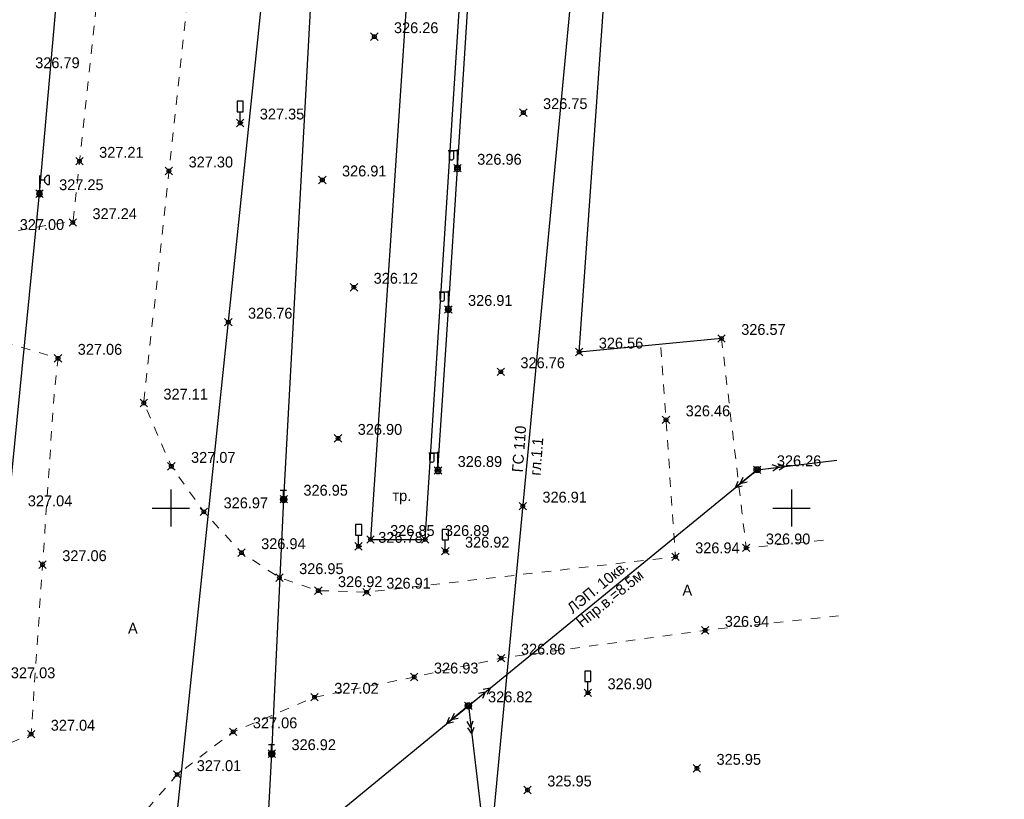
# Model space of a CAD drawing. Header units: metres. Extents: x 707528 to 709248, y 4308395 to 4311045.
# Tile 50 of 104: x 708216 to 708296, y 4309422 to 4309485. Entities that reach past the tile are written whole.
import ezdxf

# ---------------------------------------------------------------- set-up
doc = ezdxf.new("R2010")
doc.units = ezdxf.units.M
doc.header["$LTSCALE"] = 0.5
doc.header["$PDMODE"] = 35
doc.header["$PDSIZE"] = 0.3
doc.linetypes.add('Auto_Street_NotBorder_Line_m1', pattern=[3, 1.5, -1.5])
doc.linetypes.add('ДОРОГИ_СТРОЯЩ', pattern=[9, 8, -1])
for name, color, linetype in [('(001) Сетка', 92, 'Continuous'), ('(004) Точки рельефа', 7, 'Continuous'), ('(013) Газ', 30, 'ИК_Газопровод -------г--------'), ('(016) Кабель', 1, 'Continuous'), ('(019) Связь', 3, 'ИК_КАБ_СВЯЗИ'), ('(022) Возд. Линии', 7, 'Continuous'), ('(025) Дорога', 7, 'Continuous'), ('(026) Д_знаки', 7, 'Continuous'), ('(040) Ограда', 7, 'Continuous')]:
    doc.layers.add(name, color=color, linetype=linetype)
doc.layers.add('AUTO#_ROADS_EXIST_L', color=7, linetype='Continuous', lineweight=15, true_color=0x000000)
doc.styles.add('BM-431', font='txt')
doc.styles.add('D-431', font='txt')
doc.styles.add('S', font='txtwr', dxfattribs={"oblique": 15})
doc.styles.get("Standard").update_dxf_attribs({"font": 'txt.shx'})
doc.linetypes.add('GAZ_VOZDUSH', pattern='A,1,-2,["~",Standard,S=3,R=0,X=-1.5,Y=-1.5],-1,10', length=14)
doc.linetypes.add('ИК_Газопровод -------г--------', pattern='A,9,-0.6,["Г",Standard,S=1.2,R=0,X=0,Y=-0.6],-1.2', length=10.8)
doc.linetypes.add('ИК_КАБ_СВЯЗИ', pattern='A,4,["o",Standard,S=0.5,R=0,X=0,Y=-0.125],4,-2', length=10)
doc.linetypes.add('ИК_Э_КАБ_ВН', pattern='A,8,-2,["<<",Standard,S=1,R=0,X=0,Y=-0.5],8,[">>",Standard,S=1,R=0,X=-1,Y=-0.5],-2', length=20)
doc.linetypes.add('ИК_Э_КАБ_НН', pattern='A,8,-2,["<",Standard,S=1,R=0,X=0,Y=-0.5],8,[">",Standard,S=1,R=0,X=-0.5,Y=-0.5],-2', length=20)
doc.linetypes.add('ОГРАДА_М_1М', pattern='A,2.5,["о",Standard,S=1,R=0,X=0,Y=-0.35],0.5,["0",Standard,S=0.5,R=0,X=-0.3,Y=-0.25],2.5', length=5.5)

# ---------------------------------------------------------------- blocks, each defined once
blk = doc.blocks.new('strela1')
at = {"layer": '(022) Возд. Линии'}
for p, q in [((-2, 0), (-1.5, 0.25)), ((0, 0), (-2, 0)), ((-2, 0), (-1.5, -0.25)), ((-1.5, 0), (-1, 0.25)), ((-1.5, 0), (-1, -0.25))]:
    blk.add_line(p, q, dxfattribs=at)
blk = doc.blocks.new('strela2')
at = {"layer": '(022) Возд. Линии'}
for p, q in [((0, 0), (2, 0)), ((1.5, 0), (1, 0.25)), ((1.5, 0), (1, -0.25)), ((2, 0), (1.5, 0.25)), ((2, 0), (1.5, -0.25))]:
    blk.add_line(p, q, dxfattribs=at)
blk = doc.blocks.new('STOLB')
at = {"layer": '(022) Возд. Линии'}
blk.add_circle((0, 0), 0.25, dxfattribs=at)
blk = doc.blocks.new('f')
at = {"layer": '(022) Возд. Линии'}
for points in [[(0, 0.25), (0, 1.5)], [(0, 1.4), (0.75, 1.4)]]:
    blk.add_lwpolyline(points, dxfattribs=at)
blk.add_lwpolyline([(0.4875, 0.65), (0.4875, 0.65, 0.4142136), (0.65, 0.8125), (0.65, 1.4), (0.325, 1.4), (0.325, 0.8125, 0.4142136)], format="xyb", close=True, dxfattribs=at)
blk.add_circle((0, 0), 0.25, dxfattribs=at)
blk = doc.blocks.new('I02063')
at = {"linetype": 'Continuous'}
blk.add_lwpolyline([(-0.5, 3.5), (-0.5, 1.8), (0.5, 1.8), (0.5, 3.5)], close=True, dxfattribs=at)
blk.add_lwpolyline([(0.5, 0), (0, 0), (0, 1.8)], dxfattribs=at)
at = {"color": 4, "style": 'S', "oblique": 15}
blk.add_attdef('Z', (1.280972, -0.066143), '', height=2, dxfattribs=at)
blk = doc.blocks.new('*X145')
at = {"color": 0}
for p, q in [((9.5, 5.08), (10.49, 5.08)), ((9.5, 5.07), (10.49, 5.07)), ((9.5, 5.06), (10.49, 5.06)), ((9.5, 5.05), (10.49, 5.05)), ((9.5, 5.04), (10.49, 5.04)), ((9.5, 5.03), (10.49, 5.03)), ((9.5, 5.02), (10.5, 5.02)), ((9.5, 5.01), (10.5, 5.01)), ((9.5, 5), (10.5, 5)), ((9.5, 4.99), (10.5, 4.99)), ((9.5, 4.98), (10.5, 4.98)), ((9.5, 4.97), (10.5, 4.97)), ((9.5, 4.96), (10.49, 4.96)), ((9.5, 4.95), (10.49, 4.95)), ((9.5, 4.94), (10.49, 4.94)), ((9.5, 4.93), (10.49, 4.93)), ((9.5, 4.92), (10.49, 4.92)), ((9.5, 4.91), (10.49, 4.91)), ((9.5, 4.9), (10.49, 4.9)), ((9.51, 5.12), (10.48, 5.12)), ((9.51, 5.11), (10.48, 5.11)), ((9.51, 5.1), (10.48, 5.1)), ((9.51, 5.09), (10.49, 5.09)), ((9.51, 4.89), (10.49, 4.89)), ((9.51, 4.88), (10.48, 4.88)), ((9.51, 4.87), (10.48, 4.87)), ((9.51, 4.86), (10.48, 4.86)), ((9.52, 5.16), (10.47, 5.16)), ((9.52, 5.15), (10.47, 5.15)), ((9.52, 5.14), (10.47, 5.14)), ((9.52, 5.13), (10.48, 5.13)), ((9.52, 4.85), (10.48, 4.85)), ((9.52, 4.84), (10.47, 4.84)), ((9.52, 4.83), (10.47, 4.83)), ((9.53, 5.18), (10.46, 5.18)), ((9.53, 5.17), (10.46, 5.17)), ((9.53, 4.82), (10.47, 4.82)), ((9.53, 4.81), (10.46, 4.81)), ((9.53, 4.8), (10.46, 4.8)), ((9.54, 5.2), (10.45, 5.2)), ((9.54, 5.19), (10.46, 5.19)), ((9.54, 4.79), (10.45, 4.79)), ((9.54, 4.78), (10.45, 4.78)), ((9.55, 5.22), (10.44, 5.22)), ((9.55, 5.21), (10.45, 5.21)), ((9.55, 4.77), (10.44, 4.77)), ((9.55, 4.76), (10.44, 4.76)), ((9.56, 5.24), (10.43, 5.24)), ((9.56, 5.23), (10.44, 5.23)), ((9.57, 5.26), (10.42, 5.26)), ((9.57, 5.25), (10.43, 5.25)), ((9.58, 5.27), (10.41, 5.27)), ((9.59, 5.29), (10.4, 5.29)), ((9.59, 5.28), (10.41, 5.28)), ((9.6, 5.3), (10.39, 5.3)), ((9.61, 5.31), (10.38, 5.31)), ((9.62, 5.32), (10.37, 5.32)), ((9.63, 5.33), (10.37, 5.33)), ((9.64, 5.34), (10.36, 5.34)), ((9.65, 5.35), (10.35, 5.35)), ((9.66, 5.36), (10.34, 5.36)), ((9.67, 5.37), (10.32, 5.37)), ((9.68, 5.38), (10.31, 5.38)), ((9.69, 5.39), (10.3, 5.39)), ((9.71, 5.4), (10.29, 5.4)), ((9.72, 5.41), (10.27, 5.41)), ((9.74, 5.42), (10.26, 5.42)), ((9.75, 5.43), (10.24, 5.43)), ((9.77, 5.44), (10.22, 5.44)), ((9.79, 5.45), (10.2, 5.45)), ((9.82, 5.46), (10.18, 5.46)), ((9.85, 5.47), (10.15, 5.47)), ((9.88, 5.48), (10.11, 5.48)), ((9.94, 5.49), (10.05, 5.49)), ((9.56, 4.75), (10.43, 4.75)), ((9.56, 4.74), (10.43, 4.74)), ((9.57, 4.73), (10.42, 4.73)), ((9.58, 4.72), (10.41, 4.72)), ((9.58, 4.71), (10.41, 4.71)), ((9.59, 4.7), (10.4, 4.7)), ((9.6, 4.69), (10.39, 4.69)), ((9.61, 4.68), (10.39, 4.68)), ((9.61, 4.67), (10.38, 4.67)), ((9.62, 4.66), (10.37, 4.66)), ((9.63, 4.65), (10.36, 4.65)), ((9.64, 4.64), (10.35, 4.64)), ((9.65, 4.63), (10.34, 4.63)), ((9.66, 4.62), (10.33, 4.62)), ((9.67, 4.61), (10.32, 4.61)), ((9.69, 4.6), (10.31, 4.6)), ((9.7, 4.59), (10.29, 4.59)), ((9.71, 4.58), (10.28, 4.58)), ((9.73, 4.57), (10.26, 4.57)), ((9.75, 4.56), (10.25, 4.56)), ((9.76, 4.55), (10.23, 4.55)), ((9.78, 4.54), (10.21, 4.54)), ((9.81, 4.53), (10.18, 4.53)), ((9.83, 4.52), (10.16, 4.52)), ((9.87, 4.51), (10.12, 4.51)), ((9.91, 4.5), (10.08, 4.5))]:
    blk.add_line(p, q, dxfattribs=at)
blk = doc.blocks.new('I01070')
at = {"color": 0}
blk.add_circle((0.05, 0.03), 0.5, dxfattribs=at)
blk.add_blockref('*X145', (-9.95, -4.96), dxfattribs=at)
blk = doc.blocks.new('I0195')
at = {"layer": '(016) Кабель', "color": 0, "linetype": 'ИК_Э_КАБ_ВН'}
for p, q in [((-0.275, 0.74), (0.225, 0.74)), ((-0.025, 0.24), (-0.025, 0.74))]:
    blk.add_line(p, q, dxfattribs=at)
at = {"layer": '(016) Кабель', "color": 0, "linetype": 'ИК_Э_КАБ_ВН', "xscale": 0.5, "yscale": 0.5, "zscale": 0.5}
blk.add_blockref('I01070', (-0.025, -0.01), dxfattribs=at)
blk = doc.blocks.new('U1111')
for p, q in [((0.1, 0.45), (0.1, 2.95)), ((0.1, 2.2), (0.85, 2.2)), ((1.28934, 2.95), (0.85, 2.51066)), ((0.85, 2.51066), (0.85, 1.88934)), ((0.85, 1.88934), (1.28934, 1.45)), ((1.6, 2.95), (1.28934, 2.95)), ((1.6, 2.95), (1.6, 1.45)), ((0, 0.05), (0.1, 0.05)), ((0, -0.05), (0, 0.05)), ((0.1, 0.05), (0.1, -0.05)), ((1.28934, 1.45), (1.6, 1.45)), ((0.1, -0.05), (0, -0.05))]:
    blk.add_line(p, q)
blk.add_lwpolyline([(0.55, 0), (0.3, 0.433013), (-0.2, 0.433013), (-0.45, 0), (-0.2, -0.433013), (0.3, -0.433013)], close=True)
at = {"color": 4, "style": 'S', "oblique": 15}
blk.add_attdef('Z', (1.142936, -1.391276), '', height=2, dxfattribs=at)
blk = doc.blocks.new('Setka')
at = {"layer": '(001) Сетка'}
for p, q in [((0, 1.5), (0, -1.5)), ((-1.5, 0), (1.5, 0))]:
    blk.add_line(p, q, dxfattribs=at)

msp = doc.modelspace()

# ---------------------------------------------------------------- linework, layer by layer
at = {"layer": '(013) Газ', "linetype": 'GAZ_VOZDUSH', "elevation": 324.816, "flags": 128}
msp.add_lwpolyline([(708165.166, 4309921.809), (708237.064, 4309914.631), (708237.796, 4309906.21), (708237.948, 4309892.645), (708271.633, 4309889.795), (708271.633, 4309889.795), (708293.165, 4309888.333), (708284.482, 4309721.935), (708278.28, 4309632.416), (708278.086, 4309626.002), (708267.101, 4309554.457), (708203.286, 4308878.051), (708188.652, 4308618.677), (708188.652, 4308585.677)], dxfattribs=at)
at = {"layer": '(016) Кабель', "linetype": 'ИК_Э_КАБ_НН', "flags": 128}
for points, elevation in [([(708148.162, 4308651.703), (708151.497, 4308692.413), (708155.946, 4308744.121), (708160.092, 4308792.083), (708165.82, 4308866.029), (708169.045, 4308905.959), (708172.399, 4308947.612), (708175.762, 4308988.142), (708178.982, 4309025.586), (708182.201, 4309063.201), (708185.813, 4309103.866), (708189.128, 4309144.32), (708192.281, 4309183.205), (708195.859, 4309224.798), (708198.741, 4309260.796), (708202.87, 4309309.735), (708206.45, 4309354.347), (708209.623, 4309392.715), (708213.998, 4309431.241), (708217.888, 4309470.551), (708222.285, 4309519.973), (708227.646, 4309584.985), (708230.7, 4309620.035), (708233.599, 4309650.662), (708236.608, 4309686.642), (708239.917, 4309725.258), (708242.964, 4309758.871), (708245.88, 4309791.491), (708249.037, 4309830.224), (708251.639, 4309862.09), (708254.553, 4309895.438), (708258.525, 4309939.873), (708262.105, 4309983.745), (708265.007, 4310017.023), (708267.691, 4310050.026), (708270.438, 4310083.372), (708274.286, 4310124.617), (708277.622, 4310164.745), (708280.245, 4310192.848), (708282.134, 4310214.069), (708285.192, 4310249.54), (708287.519, 4310279.257), (708289.716, 4310303.87), (708292.577, 4310337.274), (708295.609, 4310373.419), (708298.169, 4310403.778), (708301.105, 4310436.102), (708303.908, 4310468.222), (708306.247, 4310494.557), (708309.271, 4310529.231), (708312.329, 4310564.702), (708314.656, 4310594.419), (708316.853, 4310619.032), (708319.714, 4310652.436), (708322.746, 4310688.581), (708325.306, 4310718.94), (708328.242, 4310751.264), (708331.045, 4310783.384), (708331.607, 4310789.716)], 325.652), ([(708249.985, 4309448.254), (708250.82, 4309461.228), (708251.559, 4309472.595), (708252.37, 4309485.216), (708253.053, 4309496.006), (708253.787, 4309508.813), (708254.637, 4309521.637), (708255.635, 4309538.104), (708256.598, 4309553.522), (708257.467, 4309567.873), (708258.354, 4309582.746), (708259.411, 4309598.842), (708260.336, 4309614.66), (708261.397, 4309630.444), (708264.541, 4309650.757), (708266.176, 4309665.809), (708267.362, 4309680.25), (708268.374, 4309695.795), (708269.845, 4309708.973), (708271.828, 4309722.112), (708273.674, 4309736.299), (708275.505, 4309750.056), (708277.38, 4309764.169), (708281.752, 4309793.372), (708283.598, 4309807.831), (708285.41, 4309822.081), (708287.069, 4309840.641), (708288.446, 4309855.733), (708289.84, 4309870.633), (708291.182, 4309885.312), (708292.537, 4309900.559), (708294.032, 4309916.058), (708295.507, 4309930.435), (708296.078, 4309944.839), (708297.37, 4309960.078), (708298.657, 4309975.432), (708299.851, 4309990.429), (708301.076, 4310005.494), (708302.334, 4310020.38), (708303.538, 4310035.456), (708306.01, 4310065.799), (708308.439, 4310096.035), (708310.925, 4310126.293), (708314.819, 4310172.204), (708316.066, 4310188.572), (708317.423, 4310204.653), (708318.736, 4310219.739), (708319.999, 4310234.38), (708321.351, 4310251.404), (708322.651, 4310267.033), (708323.922, 4310281.675), (708325.202, 4310294.856), (708326.515, 4310309.658), (708327.984, 4310325.438), (708329.163, 4310339.642), (708330.365, 4310354.664), (708331.555, 4310369.683), (708332.679, 4310383.855), (708333.897, 4310399.486), (708335.115, 4310414.632), (708336.225, 4310429.516), (708337.469, 4310444.596), (708338.545, 4310458.92), (708339.663, 4310474.152), (708340.941, 4310489.457), (708342.079, 4310504.503), (708343.178, 4310519.207), (708344.309, 4310533.966), (708345.452, 4310549.009), (708346.637, 4310563.701), (708347.806, 4310578.667), (708349.626, 4310594.212), (708351.153, 4310608.621), (708352.719, 4310623.441), (708355.709, 4310653.818), (708356.969, 4310668.51), (708358.286, 4310683.336), (708359.517, 4310698.096), (708360.786, 4310713.241), (708362.123, 4310728.187), (708363.033, 4310739.626), (708364.289, 4310753.037), (708365.798, 4310768.681), (708367.145, 4310784.563)], 326.597)]:
    msp.add_lwpolyline(points, dxfattribs=dict(at, elevation=elevation))
at = {"layer": '(019) Связь', "elevation": 325.431, "flags": 128}
msp.add_lwpolyline([(708153.006, 4308571.818), (708156.993, 4308609.509), (708156.993, 4308609.509), (708174.147, 4308666.959), (708174.323, 4308670.733), (708195.362, 4308919.928), (708204.073, 4309029.859), (708218.911, 4309205.253), (708226.164, 4309224.91), (708236.601, 4309425.449), (708237.563, 4309445.941), (708241.532, 4309518.706), (708251.542, 4309611.078), (708253.161, 4309631.293), (708257.428, 4309700.42), (708258.881, 4309712.256), (708269.326, 4309836.622), (708270.394, 4309849.381), (708278.265, 4309932.284), (708280.616, 4309944.696), (708295.324, 4310108.263), (708303.766, 4310173.623), (708303.348, 4310191.009), (708305.187, 4310238.893), (708306.696, 4310249.894), (708308.615, 4310273.087), (708309.889, 4310281.813), (708320.552, 4310401.57), (708321.594, 4310412.943), (708336.888, 4310582.457), (708345.287, 4310694.486), (708346.981, 4310695.558), (708355.083, 4310696.931), (708358.134, 4310696.437)], dxfattribs=at)
at = {"layer": '(022) Возд. Линии', "flags": 128}
for points, elevation in [([(708173.508, 4308716.069), (708180.426, 4308788.09), (708187.561, 4308888.99), (708190.623, 4308921.469), (708195.781, 4308976.19), (708203.64, 4309069.965), (708211.44, 4309164.292), (708218.596, 4309250.651), (708219.251, 4309256.066), (708222.239, 4309295.887), (708225.833, 4309339.604), (708227.553, 4309406.946), (708237.806, 4309505.385), (708242.302, 4309555.66), (708248.423, 4309625.619), (708247.859, 4309642.821), (708220.321, 4309644.936)], -1.937), ([(708252.432, 4309429.3), (708275.692, 4309448.311), (708282.106, 4309449.092)], 325.602), ([(708193.113, 4309415.99), (708231.85, 4309412.414), (708252.432, 4309429.3), (708256.599, 4309394.679), (708250.049, 4309317.143), (708243.396, 4309234.803), (708236.639, 4309154.46), (708229.091, 4309058.79), (708221.041, 4308960.485), (708213.333, 4308863.386), (708205.917, 4308779.386), (708198.539, 4308684.64), (708194.357, 4308635.494), (708189.106, 4308573.79)], 325.602)]:
    msp.add_lwpolyline(points, dxfattribs=dict(at, elevation=elevation))
at = {"layer": '(025) Дорога', "elevation": 326.559, "flags": 128}
msp.add_lwpolyline([(708244.547, 4309442.695), (708248.96, 4309442.694), (708251.848, 4309487.807), (708247.588, 4309488.091), (708244.547, 4309442.695)], dxfattribs=at)
at = {"layer": '(040) Ограда', "linetype": 'ОГРАДА_М_1М', "elevation": 326.279, "flags": 128}
msp.add_lwpolyline([(708272.822, 4309458.89), (708261.349, 4309457.795), (708263.388, 4309486.715), (708282.673, 4309486.026), (708283.242, 4309495.605)], dxfattribs=at)
at = {"color": 0, "linetype": 'ByBlock', "lineweight": -2, "transparency": 16777216}
for p in [(708244.855, 4309483.191, 326.263), (708256.861, 4309477.075, 326.749), (708234.049, 4309476.243, 327.346), (708221.107, 4309473.16, 327.208), (708228.315, 4309472.378, 327.295), (708251.559, 4309472.595, 326.956), (708240.67, 4309471.654, 326.909), (708217.888, 4309470.551, 327.253), (708220.572, 4309468.221, 327.237), (708243.217, 4309463.01, 326.121), (708250.82, 4309461.228, 326.912), (708233.1, 4309460.199, 326.76), (708272.822, 4309458.89, 326.574), (708219.386, 4309457.289, 327.058), (708261.349, 4309457.795, 326.564), (708255.039, 4309456.209, 326.759), (708226.288, 4309453.689, 327.11), (708268.35, 4309452.333, 326.455), (708241.937, 4309450.842, 326.901), (708228.512, 4309448.588, 327.069), (708249.985, 4309448.254, 326.892), (708275.692, 4309448.311, 326.261), (708237.563, 4309445.941, 326.951), (708256.811, 4309445.384, 326.909), (708231.133, 4309444.922, 326.974), (708243.59, 4309442.146, 326.775), (708244.547, 4309442.695, 326.854), (708248.96, 4309442.694, 326.888), (708234.158, 4309441.635, 326.945), (708250.576, 4309441.758, 326.922), (708269.113, 4309441.299, 326.935), (708274.806, 4309442.018, 326.9), (708218.139, 4309440.671, 327.058), (708237.218, 4309439.624, 326.946), (708240.346, 4309438.577, 326.922), (708244.239, 4309438.452, 326.906), (708271.5, 4309435.378, 326.939), (708255.081, 4309433.142, 326.859), (708248.075, 4309431.622, 326.926), (708262.057, 4309430.351, 326.897), (708240.046, 4309429.993, 327.015), (708252.432, 4309429.3, 326.816), (708217.213, 4309427.016, 327.039), (708233.488, 4309427.208, 327.055), (708236.601, 4309425.449, 326.92), (708270.835, 4309424.267, 325.951), (708228.972, 4309423.763, 327.014), (708257.2, 4309422.523, 325.951)]:
    msp.add_point(p, dxfattribs=at)
at = {"layer": 'AUTO#_ROADS_EXIST_L', "linetype": 'Auto_Street_NotBorder_Line_m1', "lineweight": 15, "flags": 128}
for points, elevation in [([(708194.873, 4309493.968), (708214.803, 4309499.084), (708224.316, 4309503.769), (708222.94, 4309490.057), (708220.585, 4309468.347), (708214.713, 4309467.339), (708191.964, 4309462.448)], -0.295), ([(708280.659, 4309502.789), (708279.68, 4309486.824), (708269.216, 4309487.254), (708230.151, 4309489.304), (708226.288, 4309453.689), (708228.512, 4309448.588), (708231.133, 4309444.922), (708234.158, 4309441.635), (708237.218, 4309439.624), (708240.346, 4309438.577), (708244.239, 4309438.452), (708269.113, 4309441.299), (708267.904, 4309458.782)], -0.295), ([(708191.455, 4309457.303), (708209.644, 4309460.235), (708219.386, 4309457.289), (708219.064, 4309454.325), (708217.213, 4309427.016), (708212.407, 4309424.959), (708209.461, 4309423.871), (708206.635, 4309423.375), (708188.071, 4309424.496)], -0.295), ([(708272.822, 4309458.89), (708274.806, 4309442.018), (708281.346, 4309442.671)], 326.605), ([(708282.253, 4309436.552), (708271.5, 4309435.378), (708255.081, 4309433.142), (708248.075, 4309431.622), (708240.046, 4309429.993), (708233.488, 4309427.208), (708228.972, 4309423.763), (708225.851, 4309420.15), (708223.793, 4309416.883), (708220.743, 4309384.2), (708223.99, 4309382.694), (708261.602, 4309379.468)], -0.295)]:
    msp.add_lwpolyline(points, dxfattribs=dict(at, elevation=elevation))

# ---------------------------------------------------------------- block references
at = {"layer": '(001) Сетка'}
for p in [(708228.465, 4309445.231), (708278.465, 4309445.231)]:
    msp.add_blockref('Setka', p, dxfattribs=at)
at = {"layer": '(019) Связь', "color": 0}
for p in [(708237.563, 4309445.926, 325.431), (708236.601, 4309425.434, 325.431)]:
    msp.add_blockref('I0195', p, dxfattribs=at)
at = {"layer": '(022) Возд. Линии', "xscale": -1}
for p in [(708251.559, 4309472.595, 326.661), (708250.82, 4309461.228, 326.617), (708249.985, 4309448.254, 326.597)]:
    msp.add_blockref('f', p, dxfattribs=at)
at = {"layer": '(022) Возд. Линии', "xscale": 0.5, "yscale": 0.5, "zscale": 0.5}
msp.add_blockref('U1111', (708217.863, 4309470.551, 325.652), dxfattribs=at)
at = {"layer": '(022) Возд. Линии'}
for name, p, rotation in [('strela2', (708275.94, 4309448.341, 325.602), 6.941409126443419), ('strela1', (708275.496, 4309448.153, 325.602), 38.92457056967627), ('strela2', (708252.238, 4309429.142, 325.602), 219.2265862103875), ('strela1', (708252.462, 4309429.05, 325.602), 96.85512606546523)]:
    msp.add_blockref(name, p, dxfattribs=dict(at, rotation=rotation))
for p in [(708275.692, 4309448.311, 325.602), (708252.432, 4309429.3, 325.602)]:
    msp.add_blockref('STOLB', p, dxfattribs=at)
at = {"layer": '(022) Возд. Линии', "xscale": -1, "rotation": 39.29159712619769}
msp.add_blockref('strela1', (708252.627, 4309429.46, 325.602), dxfattribs=at)
at = {"layer": '(026) Д_знаки', "xscale": 0.5, "yscale": 0.5, "zscale": 0.5}
for p in [(708234.049, 4309476.243, 327.051), (708243.59, 4309442.146, 326.48), (708250.576, 4309441.758, 326.627), (708262.057, 4309430.351, 326.602)]:
    msp.add_blockref('I02063', p, dxfattribs=at)

# ---------------------------------------------------------------- texts
at = {"layer": '(004) Точки рельефа', "style": 'D-431'}
for s, p in [('326.26', (708246.441, 4309483.476, 326.263)), ('326.79', (708217.546, 4309480.656, 326.789)), ('326.75', (708258.447, 4309477.361, 326.749)), ('327.35', (708235.635, 4309476.524, 327.346)), ('327.21', (708222.694, 4309473.44, 327.208)), ('327.30', (708229.901, 4309472.661, 327.295)), ('326.96', (708253.145, 4309472.88, 326.956)), ('326.91', (708242.256, 4309471.939, 326.909)), ('327.25', (708219.474, 4309470.832, 327.253)), ('327.24', (708222.158, 4309468.5, 327.237)), ('327.00', (708216.299, 4309467.622, 327.005)), ('326.12', (708244.803, 4309463.295, 326.121)), ('326.91', (708252.406, 4309461.513, 326.912)), ('326.76', (708234.686, 4309460.485, 326.76)), ('326.57', (708274.408, 4309459.175, 326.574)), ('327.06', (708220.972, 4309457.574, 327.058)), ('326.56', (708262.935, 4309458.08, 326.564)), ('326.76', (708256.625, 4309456.495, 326.759)), ('327.11', (708227.874, 4309453.969, 327.11)), ('326.46', (708269.936, 4309452.618, 326.455)), ('326.90', (708243.523, 4309451.127, 326.901)), ('327.07', (708230.098, 4309448.871, 327.069)), ('326.26', (708277.278, 4309448.596, 326.261)), ('326.89', (708251.571, 4309448.539, 326.892)), ('326.95', (708239.149, 4309446.226, 326.951)), ('326.91', (708258.397, 4309445.67, 326.909)), ('327.04', (708216.954, 4309445.371, 327.037)), ('326.97', (708232.719, 4309445.207, 326.974)), ('326.78', (708245.176, 4309442.431, 326.775)), ('326.85', (708246.133, 4309442.98, 326.854)), ('326.89', (708250.546, 4309442.979, 326.888)), ('326.90', (708276.392, 4309442.303, 326.9)), ('326.94', (708235.744, 4309441.92, 326.945)), ('326.92', (708252.162, 4309442.043, 326.922)), ('326.94', (708270.699, 4309441.584, 326.935)), ('327.06', (708219.725, 4309440.956, 327.058)), ('326.95', (708238.804, 4309439.909, 326.946)), ('326.92', (708241.932, 4309438.862, 326.922)), ('326.91', (708245.825, 4309438.737, 326.906)), ('326.94', (708273.086, 4309435.663, 326.939)), ('326.86', (708256.667, 4309433.427, 326.859)), ('327.03', (708215.584, 4309431.524, 327.033)), ('326.93', (708249.661, 4309431.907, 326.926)), ('326.90', (708263.643, 4309430.636, 326.897)), ('327.02', (708241.632, 4309430.276, 327.015)), ('326.82', (708254.018, 4309429.585, 326.816)), ('327.04', (708218.799, 4309427.299, 327.039)), ('327.06', (708235.074, 4309427.493, 327.055)), ('326.92', (708238.187, 4309425.734, 326.92)), ('327.01', (708230.558, 4309424.046, 327.014)), ('325.95', (708272.421, 4309424.551, 325.951)), ('325.95', (708258.786, 4309422.807, 325.951))]:
    msp.add_text(s, height=0.875, dxfattribs=at).set_placement(p)
at = {"layer": '(013) Газ', "color": 0, "linetype": 'Continuous', "style": 'D-431'}
for s, p in [('ГС 110', (708256.809, 4309448.084, -0.295)), ('гл.1.1', (708258.24, 4309447.822, -0.295))]:
    msp.add_text(s, height=0.875, rotation=85.65264, dxfattribs=at).set_placement(p)
at = {"layer": '(022) Возд. Линии', "style": 'BM-431'}
msp.add_text('Hпр.в.=8.5м', height=0.875, rotation=39.04976, dxfattribs=at).set_placement((708261.569, 4309435.552, 325.602))
at = {"layer": '(022) Возд. Линии', "insert": (708260.288, 4309437.373, 325.602), "char_height": 0.875, "attachment_point": 1, "rotation": 39.04976, "style": 'BM-431'}
msp.add_mtext('ЛЭП. 10кв.', dxfattribs=at)
at = {"layer": '(025) Дорога', "linetype": 'ДОРОГИ_СТРОЯЩ', "style": 'BM-431'}
for s, p in [('тр.', (708246.321, 4309445.785, -0.295)), ('A', (708269.676, 4309438.178, -0.295)), ('A', (708225.02, 4309435.116, -0.295))]:
    msp.add_text(s, height=0.875, dxfattribs=at).set_placement(p)

doc.saveas('drawing.dxf')
